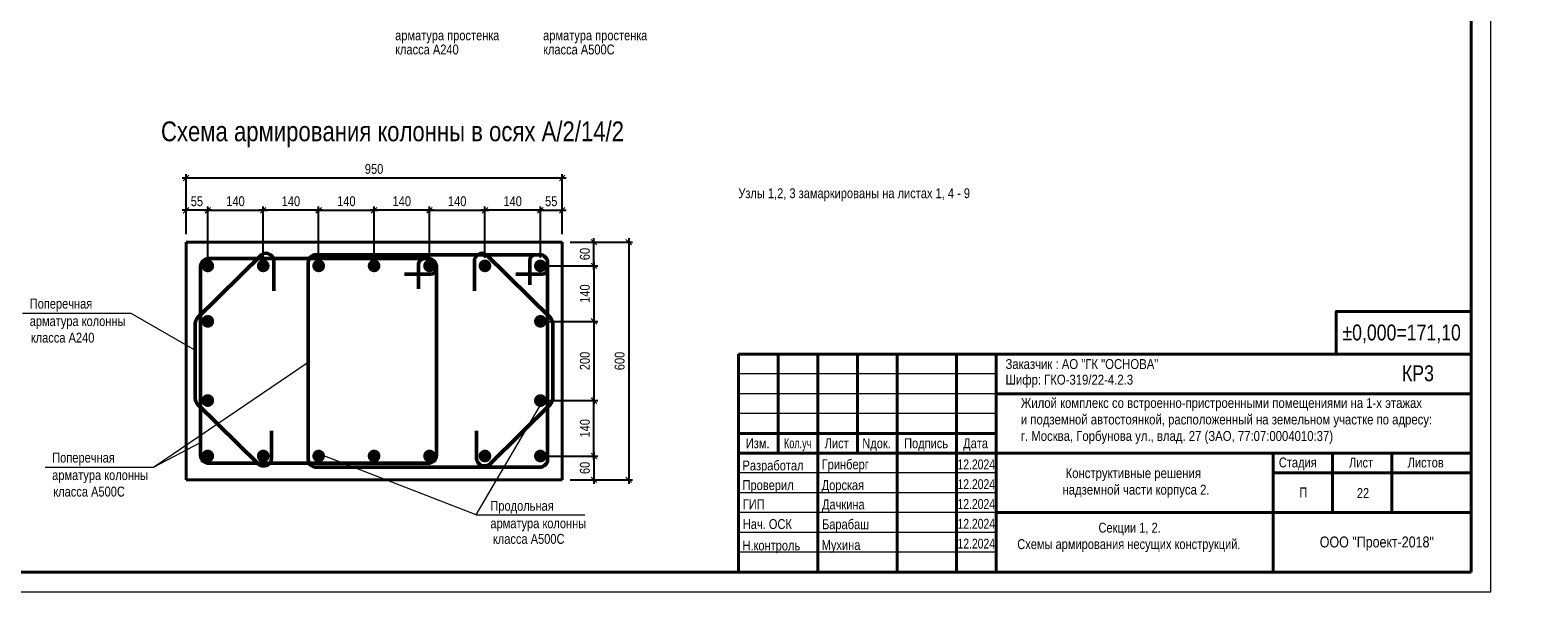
# Model space of a CAD drawing. Header units: millimetres. Extents: x 7862664 to 7920698, y 2044223 to 2085206.
# Tile 3 of 6: x 7882617 to 7920698, y 2044223 to 2058401. Entities that reach past the tile are written whole.
import ezdxf

# ---------------------------------------------------------------- set-up
doc = ezdxf.new("R2010")
doc.units = ezdxf.units.MM
doc.header["$MEASUREMENT"] = 0
for name, color, linetype, lineweight in [('СК-040-С(тены)', 12, 'Continuous', 40), ('СК-060-А(рматура)', 1, 'Continuous', 50), ('СК-200-Р(амка)', 7, 'Continuous', 40), ('СК-210-Р-РАМКА ЛИНИИ ТОНКИЕ', 7, 'Continuous', 15), ('СК-220-Р-РАМКА ТЕКСТ', 7, 'Continuous', 15), ('СК-300-Р(азмеры)', 7, 'Continuous', 20), ('СК-400-Т(екст)', 7, 'Continuous', 20)]:
    doc.layers.add(name, color=color, linetype=linetype, lineweight=lineweight)
doc.styles.add('MtXpl_Arial_Narrow', font='ARIALN.TTF')
doc.styles.add('RUSS', font='arial.ttf', dxfattribs={"width": 0.8})
doc.styles.get("Standard").update_dxf_attribs({"font": 'arial.ttf', "width": 0.8})
doc.dimstyles.new('10', dxfattribs={"dimtxt": 250, "dimasz": 140, "dimexe": 100, "dimexo": 200, "dimgap": 100, "dimtad": 1, "dimdec": 0, "dimlfac": 0.1, "dimzin": 0, "dimdsep": 46, "dimtxsty": 'RUSS', "dimblk1": 'OBLIQUE', "dimblk2": 'OBLIQUE', "dimsah": 1, "dimcen": 0, "dimdle": 100, "dimclrd": 256, "dimclre": 256, "dimclrt": 256, "dimadec": 0, "dimazin": 0, "dimtfac": 1, "dimtdec": 0, "dimtix": 1, "dimtmove": 2, "dimatfit": 3, "dimldrblk": 'OBLIQUE', "dimfxl": 1, "dimtvp": 0.014, "dimtolj": 1, "dimtzin": 0, "dimarcsym": 0})

# ---------------------------------------------------------------- blocks, each defined once
blk = doc.blocks.new('_OBLIQUE')
at = {"color": 0, "linetype": 'ByBlock'}
blk.add_line((-0.5, -0.5), (0.5, 0.5), dxfattribs=at)
blk = doc.blocks.new('*D73')
at = {"layer": 'Defpoints', "color": 0, "transparency": 16777216}
for p in [(7896054, 2053051), (7896857, 2053051), (7895504, 2052451)]:
    blk.add_point(p, dxfattribs=at)
at = {"layer": 'СК-400-Т(екст)', "lineweight": -2, "transparency": 16777216}
for p, q in [((7896254, 2053051), (7896957, 2053051)), ((7896857, 2052351), (7896857, 2053151)), ((7895704, 2052451), (7896957, 2052451))]:
    blk.add_line(p, q, dxfattribs=at)
at = {"layer": 'СК-400-Т(екст)', "lineweight": -2, "transparency": 16777216, "xscale": 140, "yscale": 140, "zscale": 140}
for p, rotation in [((7896857, 2053051), 90), ((7896857, 2052451), 270)]:
    blk.add_blockref('_OBLIQUE', p, dxfattribs=dict(at, rotation=rotation))
at = {"layer": 'СК-400-Т(екст)', "transparency": 16777216, "insert": (7896629, 2052751), "char_height": 250, "attachment_point": 5, "rotation": 90, "style": 'RUSS'}
blk.add_mtext('\\A1;60', dxfattribs=at)
blk = doc.blocks.new('*D41')
at = {"layer": 'Defpoints', "color": 0, "transparency": 16777216}
for p in [(7895504, 2052451), (7895504, 2051051), (7896857, 2051051)]:
    blk.add_point(p, dxfattribs=at)
at = {"layer": 'СК-400-Т(екст)', "lineweight": -2, "transparency": 16777216}
for p, q in [((7896857, 2052551), (7896857, 2050951)), ((7895704, 2052451), (7896957, 2052451)), ((7895704, 2051051), (7896957, 2051051))]:
    blk.add_line(p, q, dxfattribs=at)
at = {"layer": 'СК-400-Т(екст)', "lineweight": -2, "transparency": 16777216, "xscale": 140, "yscale": 140, "zscale": 140}
for p, rotation in [((7896857, 2052451), 90), ((7896857, 2051051), 270)]:
    blk.add_blockref('_OBLIQUE', p, dxfattribs=dict(at, rotation=rotation))
at = {"layer": 'СК-400-Т(екст)', "transparency": 16777216, "insert": (7896629, 2051751), "char_height": 250, "attachment_point": 5, "rotation": 90, "style": 'RUSS'}
blk.add_mtext('\\A1;140', dxfattribs=at)
blk = doc.blocks.new('*D74')
at = {"layer": 'Defpoints', "color": 0, "transparency": 16777216}
for p in [(7895504, 2051051), (7895504, 2049051), (7896857, 2049051)]:
    blk.add_point(p, dxfattribs=at)
at = {"layer": 'СК-400-Т(екст)', "lineweight": -2, "transparency": 16777216}
for p, q in [((7895704, 2051051), (7896957, 2051051)), ((7896857, 2051151), (7896857, 2048951)), ((7895704, 2049051), (7896957, 2049051))]:
    blk.add_line(p, q, dxfattribs=at)
at = {"layer": 'СК-400-Т(екст)', "lineweight": -2, "transparency": 16777216, "xscale": 140, "yscale": 140, "zscale": 140}
for p, rotation in [((7896857, 2051051), 90), ((7896857, 2049051), 270)]:
    blk.add_blockref('_OBLIQUE', p, dxfattribs=dict(at, rotation=rotation))
at = {"layer": 'СК-400-Т(екст)', "transparency": 16777216, "insert": (7896629, 2050051), "char_height": 250, "attachment_point": 5, "rotation": 90, "style": 'RUSS'}
blk.add_mtext('\\A1;200', dxfattribs=at)
blk = doc.blocks.new('*D42')
at = {"layer": 'Defpoints', "color": 0, "transparency": 16777216}
for p in [(7895504, 2047651), (7896054, 2047051), (7896857, 2047051)]:
    blk.add_point(p, dxfattribs=at)
at = {"layer": 'СК-400-Т(екст)', "lineweight": -2, "transparency": 16777216}
for p, q in [((7895704, 2047651), (7896957, 2047651)), ((7896857, 2047751), (7896857, 2046951)), ((7896254, 2047051), (7896957, 2047051))]:
    blk.add_line(p, q, dxfattribs=at)
at = {"layer": 'СК-400-Т(екст)', "lineweight": -2, "transparency": 16777216, "xscale": 140, "yscale": 140, "zscale": 140}
for p, rotation in [((7896857, 2047651), 90), ((7896857, 2047051), 270)]:
    blk.add_blockref('_OBLIQUE', p, dxfattribs=dict(at, rotation=rotation))
at = {"layer": 'СК-400-Т(екст)', "transparency": 16777216, "insert": (7896629, 2047351), "char_height": 250, "attachment_point": 5, "rotation": 90, "style": 'RUSS'}
blk.add_mtext('\\A1;60', dxfattribs=at)
blk = doc.blocks.new('*D43')
at = {"layer": 'Defpoints', "color": 0, "transparency": 16777216}
for p in [(7895504, 2049051), (7896857, 2049051), (7895504, 2047651)]:
    blk.add_point(p, dxfattribs=at)
at = {"layer": 'СК-400-Т(екст)', "lineweight": -2, "transparency": 16777216}
for p, q in [((7896857, 2047551), (7896857, 2049151)), ((7895704, 2049051), (7896957, 2049051)), ((7895704, 2047651), (7896957, 2047651))]:
    blk.add_line(p, q, dxfattribs=at)
at = {"layer": 'СК-400-Т(екст)', "lineweight": -2, "transparency": 16777216, "xscale": 140, "yscale": 140, "zscale": 140}
for p, rotation in [((7896857, 2049051), 90), ((7896857, 2047651), 270)]:
    blk.add_blockref('_OBLIQUE', p, dxfattribs=dict(at, rotation=rotation))
at = {"layer": 'СК-400-Т(екст)', "transparency": 16777216, "insert": (7896629, 2048351), "char_height": 250, "attachment_point": 5, "rotation": 90, "style": 'RUSS'}
blk.add_mtext('\\A1;140', dxfattribs=at)
blk = doc.blocks.new('*D25')
at = {"layer": 'Defpoints', "color": 0, "transparency": 16777216}
for p in [(7896054, 2053051), (7896054, 2047051), (7897735, 2047051)]:
    blk.add_point(p, dxfattribs=at)
at = {"layer": 'СК-400-Т(екст)', "lineweight": -2, "transparency": 16777216}
for p, q in [((7896254, 2053051), (7897835, 2053051)), ((7897735, 2053151), (7897735, 2046951)), ((7896254, 2047051), (7897835, 2047051))]:
    blk.add_line(p, q, dxfattribs=at)
at = {"layer": 'СК-400-Т(екст)', "lineweight": -2, "transparency": 16777216, "xscale": 140, "yscale": 140, "zscale": 140}
for p, rotation in [((7897735, 2053051), 90), ((7897735, 2047051), 270)]:
    blk.add_blockref('_OBLIQUE', p, dxfattribs=dict(at, rotation=rotation))
at = {"layer": 'СК-400-Т(екст)', "transparency": 16777216, "insert": (7897507, 2050051), "char_height": 250, "attachment_point": 5, "rotation": 90, "style": 'RUSS'}
blk.add_mtext('\\A1;600', dxfattribs=at)
blk = doc.blocks.new('*D52')
at = {"layer": 'Defpoints', "color": 0, "transparency": 16777216}
for p in [(7896054, 2053854), (7896054, 2053051), (7895504, 2052451)]:
    blk.add_point(p, dxfattribs=at)
at = {"layer": 'СК-400-Т(екст)', "lineweight": -2, "transparency": 16777216}
for p, q in [((7895404, 2053854), (7896154, 2053854)), ((7895504, 2052651), (7895504, 2053954)), ((7896054, 2053251), (7896054, 2053954))]:
    blk.add_line(p, q, dxfattribs=at)
at = {"layer": 'СК-400-Т(екст)', "lineweight": -2, "transparency": 16777216, "xscale": 140, "yscale": 140, "zscale": 140, "rotation": 180}
blk.add_blockref('_OBLIQUE', (7895504, 2053854), dxfattribs=at)
at = {"layer": 'СК-400-Т(екст)', "lineweight": -2, "transparency": 16777216, "xscale": 140, "yscale": 140, "zscale": 140}
blk.add_blockref('_OBLIQUE', (7896054, 2053854), dxfattribs=at)
at = {"layer": 'СК-400-Т(екст)', "transparency": 16777216, "insert": (7895779, 2054081), "char_height": 250, "attachment_point": 5, "style": 'RUSS'}
blk.add_mtext('\\A1;55', dxfattribs=at)
blk = doc.blocks.new('*D53')
at = {"layer": 'Defpoints', "color": 0, "transparency": 16777216}
for p in [(7894104, 2053854), (7894104, 2052451), (7895504, 2052451)]:
    blk.add_point(p, dxfattribs=at)
at = {"layer": 'СК-400-Т(екст)', "lineweight": -2, "transparency": 16777216}
for p, q in [((7895604, 2053854), (7894004, 2053854)), ((7894104, 2052651), (7894104, 2053954)), ((7895504, 2052651), (7895504, 2053954))]:
    blk.add_line(p, q, dxfattribs=at)
at = {"layer": 'СК-400-Т(екст)', "lineweight": -2, "transparency": 16777216, "xscale": 140, "yscale": 140, "zscale": 140, "rotation": 180}
blk.add_blockref('_OBLIQUE', (7894104, 2053854), dxfattribs=at)
at = {"layer": 'СК-400-Т(екст)', "lineweight": -2, "transparency": 16777216, "xscale": 140, "yscale": 140, "zscale": 140}
blk.add_blockref('_OBLIQUE', (7895504, 2053854), dxfattribs=at)
at = {"layer": 'СК-400-Т(екст)', "transparency": 16777216, "insert": (7894804, 2054082), "char_height": 250, "attachment_point": 5, "style": 'RUSS'}
blk.add_mtext('\\A1;140', dxfattribs=at)
blk = doc.blocks.new('*D54')
at = {"layer": 'Defpoints', "color": 0, "transparency": 16777216}
for p in [(7886554, 2053854), (7886554, 2053051), (7887104, 2052451)]:
    blk.add_point(p, dxfattribs=at)
at = {"layer": 'СК-400-Т(екст)', "lineweight": -2, "transparency": 16777216}
for p, q in [((7887204, 2053854), (7886454, 2053854)), ((7886554, 2053251), (7886554, 2053954)), ((7887104, 2052651), (7887104, 2053954))]:
    blk.add_line(p, q, dxfattribs=at)
at = {"layer": 'СК-400-Т(екст)', "lineweight": -2, "transparency": 16777216, "xscale": 140, "yscale": 140, "zscale": 140, "rotation": 180}
blk.add_blockref('_OBLIQUE', (7886554, 2053854), dxfattribs=at)
at = {"layer": 'СК-400-Т(екст)', "lineweight": -2, "transparency": 16777216, "xscale": 140, "yscale": 140, "zscale": 140}
blk.add_blockref('_OBLIQUE', (7887104, 2053854), dxfattribs=at)
at = {"layer": 'СК-400-Т(екст)', "transparency": 16777216, "insert": (7886829, 2054081), "char_height": 250, "attachment_point": 5, "style": 'RUSS'}
blk.add_mtext('\\A1;55', dxfattribs=at)
blk = doc.blocks.new('*D55')
at = {"layer": 'Defpoints', "color": 0, "transparency": 16777216}
for p in [(7888504, 2053854), (7887104, 2052451), (7888504, 2052451)]:
    blk.add_point(p, dxfattribs=at)
at = {"layer": 'СК-400-Т(екст)', "lineweight": -2, "transparency": 16777216}
for p, q in [((7887004, 2053854), (7888604, 2053854)), ((7887104, 2052651), (7887104, 2053954)), ((7888504, 2052651), (7888504, 2053954))]:
    blk.add_line(p, q, dxfattribs=at)
at = {"layer": 'СК-400-Т(екст)', "lineweight": -2, "transparency": 16777216, "xscale": 140, "yscale": 140, "zscale": 140, "rotation": 180}
blk.add_blockref('_OBLIQUE', (7887104, 2053854), dxfattribs=at)
at = {"layer": 'СК-400-Т(екст)', "lineweight": -2, "transparency": 16777216, "xscale": 140, "yscale": 140, "zscale": 140}
blk.add_blockref('_OBLIQUE', (7888504, 2053854), dxfattribs=at)
at = {"layer": 'СК-400-Т(екст)', "transparency": 16777216, "insert": (7887804, 2054082), "char_height": 250, "attachment_point": 5, "style": 'RUSS'}
blk.add_mtext('\\A1;140', dxfattribs=at)
blk = doc.blocks.new('*D56')
at = {"layer": 'Defpoints', "color": 0, "transparency": 16777216}
for p in [(7896054, 2054670), (7886554, 2053051), (7896054, 2053051)]:
    blk.add_point(p, dxfattribs=at)
at = {"layer": 'СК-400-Т(екст)', "lineweight": -2, "transparency": 16777216}
for p, q in [((7886454, 2054670), (7896154, 2054670)), ((7886554, 2053251), (7886554, 2054770)), ((7896054, 2053251), (7896054, 2054770))]:
    blk.add_line(p, q, dxfattribs=at)
at = {"layer": 'СК-400-Т(екст)', "lineweight": -2, "transparency": 16777216, "xscale": 140, "yscale": 140, "zscale": 140, "rotation": 180}
blk.add_blockref('_OBLIQUE', (7886554, 2054670), dxfattribs=at)
at = {"layer": 'СК-400-Т(екст)', "lineweight": -2, "transparency": 16777216, "xscale": 140, "yscale": 140, "zscale": 140}
blk.add_blockref('_OBLIQUE', (7896054, 2054670), dxfattribs=at)
at = {"layer": 'СК-400-Т(екст)', "transparency": 16777216, "insert": (7891304, 2054898), "char_height": 250, "attachment_point": 5, "style": 'RUSS'}
blk.add_mtext('\\A1;950', dxfattribs=at)
blk = doc.blocks.new('*D57')
at = {"layer": 'Defpoints', "color": 0, "transparency": 16777216}
for p in [(7888504, 2053854), (7888504, 2052451), (7889904, 2052451)]:
    blk.add_point(p, dxfattribs=at)
at = {"layer": 'СК-400-Т(екст)', "lineweight": -2, "transparency": 16777216}
for p, q in [((7890004, 2053854), (7888404, 2053854)), ((7888504, 2052651), (7888504, 2053954)), ((7889904, 2052651), (7889904, 2053954))]:
    blk.add_line(p, q, dxfattribs=at)
at = {"layer": 'СК-400-Т(екст)', "lineweight": -2, "transparency": 16777216, "xscale": 140, "yscale": 140, "zscale": 140, "rotation": 180}
blk.add_blockref('_OBLIQUE', (7888504, 2053854), dxfattribs=at)
at = {"layer": 'СК-400-Т(екст)', "lineweight": -2, "transparency": 16777216, "xscale": 140, "yscale": 140, "zscale": 140}
blk.add_blockref('_OBLIQUE', (7889904, 2053854), dxfattribs=at)
at = {"layer": 'СК-400-Т(екст)', "transparency": 16777216, "insert": (7889204, 2054082), "char_height": 250, "attachment_point": 5, "style": 'RUSS'}
blk.add_mtext('\\A1;140', dxfattribs=at)
blk = doc.blocks.new('*D58')
at = {"layer": 'Defpoints', "color": 0, "transparency": 16777216}
for p in [(7891304, 2053854), (7891304, 2052451), (7892704, 2052451)]:
    blk.add_point(p, dxfattribs=at)
at = {"layer": 'СК-400-Т(екст)', "lineweight": -2, "transparency": 16777216}
for p, q in [((7892804, 2053854), (7891204, 2053854)), ((7891304, 2052651), (7891304, 2053954)), ((7892704, 2052651), (7892704, 2053954))]:
    blk.add_line(p, q, dxfattribs=at)
at = {"layer": 'СК-400-Т(екст)', "lineweight": -2, "transparency": 16777216, "xscale": 140, "yscale": 140, "zscale": 140, "rotation": 180}
blk.add_blockref('_OBLIQUE', (7891304, 2053854), dxfattribs=at)
at = {"layer": 'СК-400-Т(екст)', "lineweight": -2, "transparency": 16777216, "xscale": 140, "yscale": 140, "zscale": 140}
blk.add_blockref('_OBLIQUE', (7892704, 2053854), dxfattribs=at)
at = {"layer": 'СК-400-Т(екст)', "transparency": 16777216, "insert": (7892004, 2054082), "char_height": 250, "attachment_point": 5, "style": 'RUSS'}
blk.add_mtext('\\A1;140', dxfattribs=at)
blk = doc.blocks.new('*D59')
at = {"layer": 'Defpoints', "color": 0, "transparency": 16777216}
for p in [(7891304, 2053854), (7889904, 2052451), (7891304, 2052451)]:
    blk.add_point(p, dxfattribs=at)
at = {"layer": 'СК-400-Т(екст)', "lineweight": -2, "transparency": 16777216}
for p, q in [((7889804, 2053854), (7891404, 2053854)), ((7889904, 2052651), (7889904, 2053954)), ((7891304, 2052651), (7891304, 2053954))]:
    blk.add_line(p, q, dxfattribs=at)
at = {"layer": 'СК-400-Т(екст)', "lineweight": -2, "transparency": 16777216, "xscale": 140, "yscale": 140, "zscale": 140, "rotation": 180}
blk.add_blockref('_OBLIQUE', (7889904, 2053854), dxfattribs=at)
at = {"layer": 'СК-400-Т(екст)', "lineweight": -2, "transparency": 16777216, "xscale": 140, "yscale": 140, "zscale": 140}
blk.add_blockref('_OBLIQUE', (7891304, 2053854), dxfattribs=at)
at = {"layer": 'СК-400-Т(екст)', "transparency": 16777216, "insert": (7890604, 2054082), "char_height": 250, "attachment_point": 5, "style": 'RUSS'}
blk.add_mtext('\\A1;140', dxfattribs=at)
blk = doc.blocks.new('*D60')
at = {"layer": 'Defpoints', "color": 0, "transparency": 16777216}
for p in [(7894104, 2053854), (7892704, 2052451), (7894104, 2052451)]:
    blk.add_point(p, dxfattribs=at)
at = {"layer": 'СК-400-Т(екст)', "lineweight": -2, "transparency": 16777216}
for p, q in [((7892604, 2053854), (7894204, 2053854)), ((7892704, 2052651), (7892704, 2053954)), ((7894104, 2052651), (7894104, 2053954))]:
    blk.add_line(p, q, dxfattribs=at)
at = {"layer": 'СК-400-Т(екст)', "lineweight": -2, "transparency": 16777216, "xscale": 140, "yscale": 140, "zscale": 140, "rotation": 180}
blk.add_blockref('_OBLIQUE', (7892704, 2053854), dxfattribs=at)
at = {"layer": 'СК-400-Т(екст)', "lineweight": -2, "transparency": 16777216, "xscale": 140, "yscale": 140, "zscale": 140}
blk.add_blockref('_OBLIQUE', (7894104, 2053854), dxfattribs=at)
at = {"layer": 'СК-400-Т(екст)', "transparency": 16777216, "insert": (7893404, 2054082), "char_height": 250, "attachment_point": 5, "style": 'RUSS'}
blk.add_mtext('\\A1;140', dxfattribs=at)
blk = doc.blocks.new('A$C96adbfd2')
at = {"layer": 'СК-200-Р(амка)', "lineweight": 40, "ltscale": 2}
for p, q in [((-18500, 5500), (-18500, 0)), ((0, 5500), (-18500, 5500)), ((-17500, 5500), (-17500, 3000)), ((-16500, 5500), (-16500, 0)), ((-15500, 5500), (-15500, 3000)), ((-14500, 5500), (-14500, 0)), ((-13000, 5500), (-13000, 0)), ((-12000, 5500), (-12000, 0)), ((0, 4500), (-12000, 4500)), ((0, 3000), (-18500, 3000)), ((-5000, 3000), (-5000, 15)), ((-3500, 3000), (-3500, 1500)), ((-2000, 3000), (-2000, 1500)), ((0, 2500), (-5000, 2500)), ((0, 1500), (-12000, 1500))]:
    blk.add_line(p, q, dxfattribs=at)
at = {"layer": 'СК-200-Р(амка)', "color": 7, "lineweight": 15}
for p, q in [((-12000, 5000), (-18500, 5000)), ((-12000, 4500), (-18500, 4500)), ((-12000, 4000), (-18500, 4000)), ((-12000, 2500), (-18500, 2500)), ((-12000, 2000), (-18500, 2000)), ((-12000, 1500), (-18500, 1500)), ((-12000, 1000), (-18500, 1000)), ((-12000, 500), (-18500, 500))]:
    blk.add_line(p, q, dxfattribs=at)
at = {"layer": 'СК-200-Р(амка)', "ltscale": 2}
blk.add_line((-12000, 3500), (-18500, 3500), dxfattribs=at)
at = {"layer": 'СК-220-Р-РАМКА ТЕКСТ'}
blk.add_line((-12000, 3000), (-18500, 3000), dxfattribs=at)
blk.add_line((-12000, 3000), (-18500, 3000), dxfattribs=at)
at = {"layer": 'СК-400-Т(екст)', "lineweight": 40, "ltscale": 2}
blk.add_lwpolyline([(-3405, 5500), (0, 5500), (0, 6578), (-3405, 6578)], close=True, dxfattribs=at)
at = {"layer": 'СК-220-Р-РАМКА ТЕКСТ', "color": 7, "style": 'RUSS', "width": 0.8}
for s, p in [('Изм.', (-18319, 3126)), ('Лист', (-16328, 3126)), ('Nдок.', (-15377, 3126)), ('Подпись', (-14321, 3126)), ('Дата', (-12830, 3126))]:
    blk.add_text(s, height=250, dxfattribs=at).set_placement(p)
at = {"layer": 'СК-220-Р-РАМКА ТЕКСТ', "style": 'RUSS'}
for s, width, p in [('Разработал', 0.8, (-18403, 2565)), ('Гринберг', 0.8, (-16403, 2593)), ('12.2024', 0.75, (-12972, 2593)), ('Проверил', 0.8, (-18402, 2069)), ('Дорская', 0.8, (-16402, 2069)), ('12.2024', 0.75, (-12972, 2093)), ('ГИП', 0.8, (-18396, 1586)), ('Дачкина', 0.8, (-16395, 1581)), ('12.2024', 0.75, (-12972, 1593)), ('Нач. ОСК', 0.8, (-18396, 1086)), ('Барабаш', 0.8, (-16395, 1081)), ('12.2024', 0.75, (-12972, 1093)), ('Н.контроль', 0.8, (-18403, 545)), ('Мухина', 0.8, (-16403, 558)), ('12.2024', 0.75, (-12972, 593))]:
    blk.add_text(s, height=250, dxfattribs=dict(at, width=width)).set_placement(p)
at = {"layer": 'СК-220-Р-РАМКА ТЕКСТ', "color": 7, "insert": (-17355, 3375), "char_height": 250, "attachment_point": 1, "style": 'RUSS'}
blk.add_mtext_dynamic_manual_height_columns('\\A1;{\\fArial Narrow|b0|i0|c204|p34;Кол.уч}', width=11667.29, gutter_width=1250, heights=[0], dxfattribs=at)
at = {"layer": 'СК-220-Р-РАМКА ТЕКСТ', "color": 7, "char_height": 250, "attachment_point": 4, "style": 'RUSS'}
for s, insert in [('\\A1;Стадия', (-4856, 2729)), ('\\A1;Лист', (-3082, 2762)), ('\\A1;Листов', (-1603, 2762)), ('\\A1;П', (-4337, 2011))]:
    blk.add_mtext(s, dxfattribs=dict(at, insert=insert))
at = {"layer": 'СК-400-Т(екст)', "lineweight": 40, "ltscale": 2, "style": 'RUSS', "width": 0.8}
for s, p in [('%%P0,000=171,10', (-3251, 5847)), ('КР3', (-1746, 4817))]:
    blk.add_text(s, height=400, dxfattribs=at).set_placement(p)
at = {"layer": 'СК-400-Т(екст)', "linetype": 'Continuous'}
for s, width, gutter_width, insert, char_height, attachment_point in [('\\A1;{\\fArial Narrow|b0|i0|c204|p34;\\W1;Заказчик :\\fArial Narrow|b0|i0|c0|p34; \\fArial Narrow|b0|i0|c204|p34;АО "ГК "ОСНОВА\\fArial Narrow|b0|i0|c0|p34;"\\fArial Narrow|b0|i0|c204|p34;     \\W0.8;                                                                                                 }', 11667.29, 1250, (-11760, 5375), 250, 1), ('\\A1;{\\fArial Narrow|b0|i0|c204|p34;\\W1;Шифр: ГКО-319/22-4.\\fArial Narrow|b0|i0|c0|p34;2\\fArial Narrow|b0|i0|c204|p34;.3}', 11667.29, 1250, (-11760, 4981), 250, 1), ('\\A1;{\\fArial Narrow|b0|i0|c204|p34;\\W1;ООО "Проект-2018"}', 13925.35, 1492, (-2382, 896), 274.51, 2)]:
    blk.add_mtext_dynamic_manual_height_columns(s, width=width, gutter_width=gutter_width, heights=[0], dxfattribs=dict(at, insert=insert, char_height=char_height, attachment_point=attachment_point))
at = {"layer": 'СК-400-Т(екст)', "char_height": 250, "attachment_point": 1, "style": 'MtXpl_Arial_Narrow'}
for s, insert in [('Жилой комплекс со встроенно-пристроенными помещениями на 1-х этажах^Jи подземной автостоянкой, расположенный на земельном участке по адресу: ^Jг. Москва, Горбунова ул., влад. 27 (ЗАО, 77:07:0004010:37)', (-11372, 4393)), (' Конструктивные решения ^Jнадземной части корпуса 2.', (-10322, 2621))]:
    blk.add_mtext(s, dxfattribs=dict(at, insert=insert))

msp = doc.modelspace()

# ---------------------------------------------------------------- linework, layer by layer
at = {"layer": 'СК-040-С(тены)'}
for p, q in [((7886554.4, 2047051.4), (7886554.4, 2053051.4)), ((7896054.4, 2053051.4), (7886554.4, 2053051.4)), ((7896054.4, 2047051.4), (7896054.4, 2053051.4)), ((7896054.4, 2047051.4), (7886554.4, 2047051.4))]:
    msp.add_line(p, q, dxfattribs=at)
at = {"layer": 'СК-060-А(рматура)'}
for p, q in [((7888471.9, 2052741.7), (7886846.6, 2051139.3)), ((7892677.5, 2052633.5), (7887121, 2052633.5)), ((7888771.7, 2052568.4), (7888771.7, 2051818.5)), ((7895487.8, 2052733.5), (7889843, 2052733.5)), ((7893837.1, 2052568.4), (7893837.1, 2051818.5)), ((7894136.9, 2052741.7), (7895762.3, 2051139.3)), ((7895234.4, 2052583.5), (7895234.4, 2051971.7)), ((7886921, 2047668.1), (7886921, 2052433.5)), ((7889643, 2047568.1), (7889643, 2052533.5)), ((7892074.9, 2052238.1), (7892727.5, 2052238.1)), ((7892424.1, 2052483.5), (7892424.1, 2051871.7)), ((7892877.5, 2047668.1), (7892877.5, 2052433.5)), ((7894885.2, 2052238.1), (7895537.8, 2052238.1)), ((7895687.8, 2047568.1), (7895687.8, 2052533.5)), ((7886787, 2050997), (7886787, 2049105.8)), ((7895821.8, 2050997), (7895821.8, 2049105.8)), ((7888375, 2047456.6), (7886846.6, 2048963.4)), ((7894233.8, 2047456.6), (7895762.3, 2048963.4)), ((7888715.5, 2047599), (7888715.5, 2048283)), ((7893893.4, 2047599), (7893893.4, 2048283)), ((7892677.5, 2047468.1), (7887121, 2047468.1)), ((7895487.8, 2047368.1), (7889843, 2047368.1))]:
    msp.add_line(p, q, dxfattribs=at)
for centre, radius, start, end in [((7887121, 2052433.5), 200, 90, 180), ((7888571.7, 2052568.4), 200, 0, 119.94024), ((7889843, 2052533.5), 200, 90, 180), ((7892574.1, 2052483.5), 150, 90, 180), ((7892677.5, 2052433.5), 200, 0, 90), ((7894037.1, 2052568.4), 200, 60.05976, 180), ((7895384.4, 2052583.5), 150, 90, 180), ((7895487.8, 2052533.5), 200, 0, 90), ((7892727.5, 2052388.1), 150, 270, 0), ((7895537.8, 2052388.1), 150, 270, 0), ((7886987, 2050997), 200, 134.61601, 180), ((7895621.8, 2050997), 200, 0, 45.38399), ((7886987, 2049105.8), 200, 180, 225.38399), ((7895621.8, 2049105.8), 200, 314.61601, 0), ((7887121, 2047668.1), 200, 180, 270), ((7888515.5, 2047599), 200, 225.38399, 0), ((7892677.5, 2047668.1), 200, 270, 0), ((7894093.4, 2047599), 200, 180, 314.61601), ((7889843, 2047568.1), 200, 180, 270), ((7895487.8, 2047568.1), 200, 270, 0)]:
    msp.add_arc(centre, radius, start, end, dxfattribs=at)
at = {"layer": 'СК-200-Р(амка)'}
for p, q in [((7919012.7, 2044723), (7919012.7, 2084706.4)), ((7864664.1, 2044723), (7919012.7, 2044723))]:
    msp.add_line(p, q, dxfattribs=at)
at = {"layer": 'СК-210-Р-РАМКА ЛИНИИ ТОНКИЕ'}
for p, q in [((7919512.7, 2044223), (7919512.7, 2085206.4)), ((7862664.1, 2044223), (7919512.7, 2044223))]:
    msp.add_line(p, q, dxfattribs=at)
at = {"layer": 'СК-400-Т(екст)'}
for p, q in [((7882424.4, 2051254.5), (7885162.8, 2051254.5)), ((7885162.8, 2051254.5), (7886787, 2050321.5)), ((7885731.1, 2047367.5), (7889643, 2050018.5)), ((7893886, 2046166.8), (7895577.7, 2049049.2)), ((7885731.1, 2047367.5), (7886919, 2047988.4)), ((7893886, 2046166.8), (7889947.1, 2047692.8)), ((7882992.7, 2047367.5), (7885731.1, 2047367.5)), ((7893886, 2046166.8), (7896624.4, 2046166.8))]:
    msp.add_line(p, q, dxfattribs=at)
at = {"layer": 'СК-400-Т(екст)', "const_width": 160}
for points in [[(7887104.4, 2052371.4, 1), (7887104.4, 2052531.4, 1)], [(7887041.9, 2052451.4, 1), (7887166.9, 2052451.4, 1)], [(7888504.4, 2052371.4, 1), (7888504.4, 2052531.4, 1)], [(7888441.9, 2052451.4, 1), (7888566.9, 2052451.4, 1)], [(7889904.4, 2052371.4, 1), (7889904.4, 2052531.4, 1)], [(7889966.9, 2052451.4, -1), (7889841.9, 2052451.4, -1)], [(7891304.4, 2052371.4, 1), (7891304.4, 2052531.4, 1)], [(7891366.9, 2052451.4, -1), (7891241.9, 2052451.4, -1)], [(7892704.4, 2052371.4, 1), (7892704.4, 2052531.4, 1)], [(7892766.9, 2052451.4, -1), (7892641.9, 2052451.4, -1)], [(7894104.4, 2052371.4, 1), (7894104.4, 2052531.4, 1)], [(7894166.9, 2052451.4, -1), (7894041.9, 2052451.4, -1)], [(7895504.4, 2052371.4, 1), (7895504.4, 2052531.4, 1)], [(7895441.9, 2052451.4, 1), (7895566.9, 2052451.4, 1)], [(7887104.4, 2050971.4, 1), (7887104.4, 2051131.4, 1)], [(7887104.4, 2051113.9, -1), (7887104.4, 2050988.9, -1)], [(7895504.4, 2050971.4, 1), (7895504.4, 2051131.4, 1)], [(7895504.4, 2051113.9, 1), (7895504.4, 2050988.9, 1)], [(7887104.4, 2048971.4, 1), (7887104.4, 2049131.4, 1)], [(7887104.4, 2048988.9, 1), (7887104.4, 2049113.9, 1)], [(7895504.4, 2048971.4, 1), (7895504.4, 2049131.4, 1)], [(7895504.4, 2048988.9, -1), (7895504.4, 2049113.9, -1)], [(7887104.4, 2047571.4, 1), (7887104.4, 2047731.4, 1)], [(7887041.9, 2047651.4, -1), (7887166.9, 2047651.4, -1)], [(7888504.4, 2047571.4, 1), (7888504.4, 2047731.4, 1)], [(7888441.9, 2047651.4, -1), (7888566.9, 2047651.4, -1)], [(7889904.4, 2047571.4, 1), (7889904.4, 2047731.4, 1)], [(7889966.9, 2047651.4, 1), (7889841.9, 2047651.4, 1)], [(7891304.4, 2047571.4, 1), (7891304.4, 2047731.4, 1)], [(7891366.9, 2047651.4, 1), (7891241.9, 2047651.4, 1)], [(7892704.4, 2047571.4, 1), (7892704.4, 2047731.4, 1)], [(7892766.9, 2047651.4, 1), (7892641.9, 2047651.4, 1)], [(7894104.4, 2047571.4, 1), (7894104.4, 2047731.4, 1)], [(7894166.9, 2047651.4, 1), (7894041.9, 2047651.4, 1)], [(7895504.4, 2047571.4, 1), (7895504.4, 2047731.4, 1)], [(7895441.9, 2047651.4, -1), (7895566.9, 2047651.4, -1)]]:
    msp.add_lwpolyline(points, format="xyb", close=True, dxfattribs=at)

# ---------------------------------------------------------------- block references
at = {"layer": 'СК-300-Р(азмеры)'}
msp.add_blockref('A$C96adbfd2', (7919012.7, 2044723), dxfattribs=at)

# ---------------------------------------------------------------- texts
at = {"layer": 'СК-220-Р-РАМКА ТЕКСТ', "style": 'RUSS', "width": 0.8}
msp.add_text('22', height=250, dxfattribs=at).set_placement((7916127.1, 2046591.6))
at = {"layer": 'СК-220-Р-РАМКА ТЕКСТ', "color": 7, "style": 'RUSS', "width": 0.8}
msp.add_text('Секции 1, 2. ', height=250, dxfattribs=at).set_placement((7909601.1, 2045718.2))
at = {"layer": 'СК-220-Р-РАМКА ТЕКСТ', "color": 7, "insert": (7907549.3, 2045552.1), "char_height": 250, "width": 7508.57, "attachment_point": 1, "style": 'RUSS'}
msp.add_mtext('Cхемы армирования несущих конструкций.', dxfattribs=at)
at = {"layer": 'СК-400-Т(екст)', "linetype": 'Continuous', "style": 'RUSS', "width": 0.8}
for s, p in [('арматура простенка', (7891836.3, 2058145)), ('арматура простенка', (7895574.3, 2058145)), ('класса А240', (7891836.3, 2057789)), ('класса А500C', (7895573, 2057789)), ('Узлы 1,2, 3 замаркированы на листах 1, 4 - 9', (7900504.1, 2054160)), ('Поперечная ', (7882606.2, 2051373.1)), ('арматура колонны', (7882606.2, 2050931.7)), ('класса А240', (7882634.6, 2050515.2)), ('Поперечная ', (7883174.5, 2047486.1)), ('арматура колонны', (7883174.5, 2047044.7)), ('класса А500C', (7883202.9, 2046628.2)), ('Продольная ', (7894242.4, 2046269.5)), ('арматура колонны', (7894242.4, 2045828.2)), ('класса А500C', (7894306.6, 2045434.4))]:
    msp.add_text(s, height=250, dxfattribs=at).set_placement(p)
at = {"layer": 'СК-400-Т(екст)', "style": 'RUSS', "width": 0.8}
msp.add_text('Cхема армирования колонны в осях А/2/14/2', height=500, dxfattribs=at).set_placement((7885921.3, 2055597.4))

# ---------------------------------------------------------------- dimensions: what is measured, and where the dimension line sits
at = {"layer": 'СК-400-Т(екст)'}
for base, p1, p2, picture, middle in [((7896054.4, 2054670.3), (7886554.4, 2053051.4), (7896054.4, 2053051.4), '*D56', (7891304.4, 2054898)), ((7888504.4, 2053854), (7889904.4, 2052451.4), (7888504.4, 2052451.4), '*D57', (7889204.4, 2054081.7)), ((7891304.4, 2053854), (7892704.4, 2052451.4), (7891304.4, 2052451.4), '*D58', (7892004.4, 2054081.7)), ((7894104.4, 2053854), (7895504.4, 2052451.4), (7894104.4, 2052451.4), '*D53', (7894804.4, 2054081.7)), ((7896054.4, 2053854), (7895504.4, 2052451.4), (7896054.4, 2053051.4), '*D52', (7895779.4, 2054081.2))]:
    dim = msp.add_linear_dim(base=base, p1=p1, p2=p2, dimstyle='10', dxfattribs=at)
    dim.commit()
    dim.dimension.update_dxf_attribs({"geometry": picture, "text_midpoint": middle})
for base, p1, p2, angle, picture, middle in [((7886554.4, 2053854), (7887104.4, 2052451.4), (7886554.4, 2053051.4), 180, '*D54', (7886829.4, 2054081.2)), ((7888504.4, 2053854), (7887104.4, 2052451.4), (7888504.4, 2052451.4), 180, '*D55', (7887804.4, 2054081.7)), ((7891304.4, 2053854), (7889904.4, 2052451.4), (7891304.4, 2052451.4), 180, '*D59', (7890604.4, 2054081.7)), ((7894104.4, 2053854), (7892704.4, 2052451.4), (7894104.4, 2052451.4), 180, '*D60', (7893404.4, 2054081.7)), ((7896857.1, 2053051.4), (7895504.4, 2052451.4), (7896054.4, 2053051.4), 90, '*D73', (7896629.4, 2052751.4)), ((7897734.6, 2047051.4), (7896054.4, 2053051.4), (7896054.4, 2047051.4), 90, '*D25', (7897507, 2050051.4)), ((7896857.1, 2051051.4), (7895504.4, 2052451.4), (7895504.4, 2051051.4), 90, '*D41', (7896629.4, 2051751.4)), ((7896857.1, 2049051.4), (7895504.4, 2051051.4), (7895504.4, 2049051.4), 90, '*D74', (7896629.4, 2050051.4)), ((7896857.1, 2049051.4), (7895504.4, 2047651.4), (7895504.4, 2049051.4), 270, '*D43', (7896629.4, 2048351.4)), ((7896857.1, 2047051.4), (7895504.4, 2047651.4), (7896054.4, 2047051.4), 270, '*D42', (7896629.4, 2047351.4))]:
    dim = msp.add_linear_dim(base=base, p1=p1, p2=p2, angle=angle, dimstyle='10', dxfattribs=at)
    dim.commit()
    dim.dimension.update_dxf_attribs({"geometry": picture, "text_midpoint": middle})

doc.saveas('drawing.dxf')
